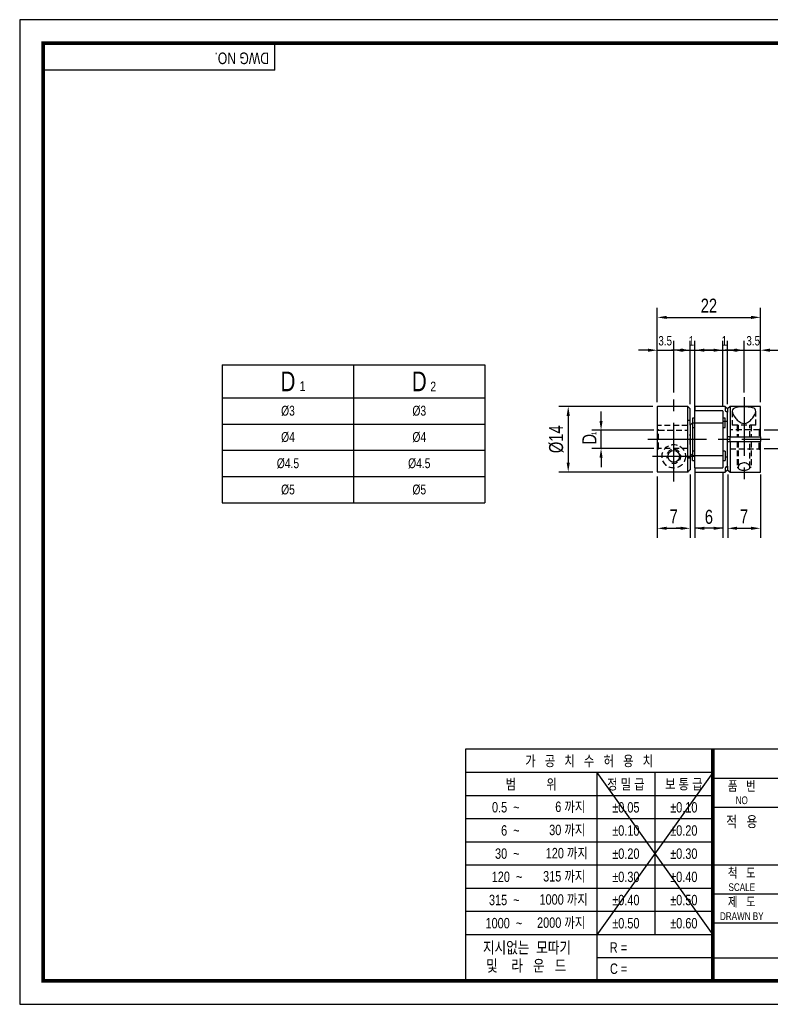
# Model space of a CAD drawing. Header units: millimetres. Extents: x 0 to 297, y 0 to 210.
# Tile 1 of 2: x 0 to 160, y 0 to 210. Entities that reach past the tile are written whole.
import ezdxf
from ezdxf.enums import TextEntityAlignment as Align

# ---------------------------------------------------------------- set-up
doc = ezdxf.new("R2010")
doc.units = ezdxf.units.MM
doc.header["$LTSCALE"] = 10
for name, pattern in [('CENTER', [2, 1.25, -0.25, 0.25, -0.25]), ('CENTER2', [1.125, 0.75, -0.125, 0.125, -0.125]), ('DASHED', [0.75, 0.5, -0.25]), ('HIDDEN', [0.375, 0.25, -0.125]), ('HIDDEN2', [0.1875, 0.125, -0.0625]), ('PHANTOM2', [1.25, 0.625, -0.125, 0.125, -0.125, 0.125, -0.125])]:
    doc.linetypes.add(name, pattern=pattern)
doc.layers.get('0').update_dxf_attribs({"linetype": 'CONTINUOUS'})
doc.layers.get('Defpoints').update_dxf_attribs({"linetype": 'CONTINUOUS'})
for name, color, linetype in [('BM', 2, 'CONTINUOUS'), ('C', 1, 'CENTER2'), ('CT', 1, 'CENTER'), ('D', 7, 'CONTINUOUS'), ('DIM', 7, 'CONTINUOUS'), ('H', 3, 'HIDDEN'), ('HD', 4, 'DASHED'), ('P', 4, 'PHANTOM2')]:
    doc.layers.add(name, color=color, linetype=linetype)
doc.styles.get("Standard").update_dxf_attribs({"font": 'Gulim.ttf', "width": 0.8, "height": 3})
doc.dimstyles.new('LIM', dxfattribs={"dimtxt": 2, "dimasz": 2, "dimexe": 2, "dimexo": 1, "dimgap": 1, "dimtad": 1, "dimdec": 3, "dimzin": 9, "dimdsep": 46, "dimtxsty": 'Standard', "dimcen": 3, "dimclrd": 1, "dimclre": 1, "dimadec": 0, "dimazin": 0, "dimtfac": 1, "dimtdec": 3, "dimtmove": 0, "dimatfit": 3, "dimfxl": 0, "dimtolj": 1, "dimtzin": 0, "dimarcsym": 0})

# ---------------------------------------------------------------- blocks, each defined once
blk = doc.blocks.new('*D19')
at = {"layer": 'Defpoints', "color": 0}
for p in [(135.98, 113.57), (142.98, 114.03), (142.98, 101.52)]:
    blk.add_point(p, dxfattribs=at)
at = {"layer": 'DIM', "color": 1, "lineweight": -2}
for p, q in [((135.98, 112.57), (135.98, 99.52)), ((142.98, 113.03), (142.98, 99.52)), ((137.98, 101.52), (140.98, 101.52))]:
    blk.add_line(p, q, dxfattribs=at)
at = {"layer": 'DIM', "color": 1}
for points in [[(137.98, 101.86), (137.98, 101.19), (135.98, 101.52)], [(140.98, 101.86), (140.98, 101.19), (142.98, 101.52)]]:
    blk.add_solid(points, dxfattribs=at)
at = {"layer": 'DIM', "color": 0, "insert": (139.48, 104.06), "char_height": 3, "attachment_point": 5}
blk.add_mtext('\\A1;7', dxfattribs=at)
blk = doc.blocks.new('*D20')
at = {"layer": 'Defpoints', "color": 0}
for p in [(157.98, 146.51), (135.98, 127.46), (157.98, 127.46)]:
    blk.add_point(p, dxfattribs=at)
at = {"layer": 'DIM', "color": 1, "lineweight": -2}
for p, q in [((135.98, 128.46), (135.98, 148.51)), ((157.98, 128.46), (157.98, 148.51)), ((137.98, 146.51), (155.98, 146.51))]:
    blk.add_line(p, q, dxfattribs=at)
at = {"layer": 'DIM', "color": 1}
for points in [[(137.98, 146.84), (137.98, 146.17), (135.98, 146.51)], [(155.98, 146.84), (155.98, 146.17), (157.98, 146.51)]]:
    blk.add_solid(points, dxfattribs=at)
at = {"layer": 'DIM', "color": 0, "insert": (146.98, 149.01), "char_height": 3, "attachment_point": 5}
blk.add_mtext('\\A1;22', dxfattribs=at)
blk = doc.blocks.new('*D21')
at = {"layer": 'Defpoints', "color": 0}
for p in [(136.03, 127.51), (116.98, 113.52), (136.03, 113.52)]:
    blk.add_point(p, dxfattribs=at)
at = {"layer": 'DIM', "color": 1, "lineweight": -2}
for p, q in [((135.03, 127.51), (114.98, 127.51)), ((116.98, 125.51), (116.98, 115.52)), ((135.03, 113.52), (114.98, 113.52))]:
    blk.add_line(p, q, dxfattribs=at)
at = {"layer": 'DIM', "color": 1}
for points in [[(116.64, 125.51), (117.31, 125.51), (116.98, 127.51)], [(116.64, 115.52), (117.31, 115.52), (116.98, 113.52)]]:
    blk.add_solid(points, dxfattribs=at)
at = {"layer": 'DIM', "color": 0, "insert": (114.44, 120.52), "char_height": 3, "attachment_point": 5, "rotation": 90}
blk.add_mtext('\\A1;%%C14', dxfattribs=at)
blk = doc.blocks.new('*D22')
at = {"layer": 'Defpoints', "color": 0}
for p in [(123.98, 122.44), (136.23, 122.44), (136.23, 118.57)]:
    blk.add_point(p, dxfattribs=at)
at = {"layer": 'DIM', "color": 1, "lineweight": -2}
for p, q in [((123.98, 124.44), (123.98, 126.44)), ((135.23, 122.44), (121.98, 122.44)), ((123.98, 118.57), (123.98, 122.44)), ((135.23, 118.57), (121.98, 118.57)), ((123.98, 116.57), (123.98, 114.57))]:
    blk.add_line(p, q, dxfattribs=at)
at = {"layer": 'DIM', "color": 1}
for points in [[(123.64, 124.44), (124.31, 124.44), (123.98, 122.44)], [(123.64, 116.57), (124.31, 116.57), (123.98, 118.57)]]:
    blk.add_solid(points, dxfattribs=at)
at = {"layer": 'DIM', "color": 0, "insert": (121.48, 120.51), "char_height": 3, "attachment_point": 5, "rotation": 90}
blk.add_mtext('\\A1;D', dxfattribs=at)
blk = doc.blocks.new('*D23')
at = {"layer": 'Defpoints', "color": 0}
for p in [(150.98, 114.01), (157.98, 114.01), (157.98, 101.52)]:
    blk.add_point(p, dxfattribs=at)
at = {"layer": 'DIM', "color": 1, "lineweight": -2}
for p, q in [((150.98, 113.01), (150.98, 99.52)), ((157.98, 113.01), (157.98, 99.52)), ((152.98, 101.52), (155.98, 101.52))]:
    blk.add_line(p, q, dxfattribs=at)
at = {"layer": 'DIM', "color": 1}
for points in [[(152.98, 101.86), (152.98, 101.19), (150.98, 101.52)], [(155.98, 101.86), (155.98, 101.19), (157.98, 101.52)]]:
    blk.add_solid(points, dxfattribs=at)
at = {"layer": 'DIM', "color": 0, "insert": (154.48, 104.06), "char_height": 3, "attachment_point": 5}
blk.add_mtext('\\A1;7', dxfattribs=at)
blk = doc.blocks.new('*D24')
at = {"layer": 'Defpoints', "color": 0}
for p in [(157.73, 122.51), (157.73, 118.51), (169.98, 118.51)]:
    blk.add_point(p, dxfattribs=at)
at = {"layer": 'DIM', "color": 1, "lineweight": -2}
for p, q in [((169.98, 124.51), (169.98, 126.51)), ((158.73, 122.51), (171.98, 122.51)), ((169.98, 122.51), (169.98, 118.51)), ((158.73, 118.51), (171.98, 118.51)), ((169.98, 116.51), (169.98, 114.51))]:
    blk.add_line(p, q, dxfattribs=at)
at = {"layer": 'DIM', "color": 1}
for points in [[(169.64, 124.51), (170.31, 124.51), (169.98, 122.51)], [(169.64, 116.51), (170.31, 116.51), (169.98, 118.51)]]:
    blk.add_solid(points, dxfattribs=at)
at = {"layer": 'DIM', "color": 0, "insert": (167.48, 120.51), "char_height": 3, "attachment_point": 5, "rotation": 90}
blk.add_mtext('\\A1;D', dxfattribs=at)

msp = doc.modelspace()

# ---------------------------------------------------------------- linework, layer by layer
for p, q in [((54.437, 199.2323), (54.437, 205)), ((54.437, 199.2323), (5, 199.2323)), ((43.2105, 136.3598), (99.2105, 136.3598)), ((43.2105, 136.3598), (43.2105, 106.9598)), ((99.2105, 136.3598), (99.2105, 106.9598)), ((43.2105, 106.9598), (99.2105, 106.9598)), ((95.0758, 54.437), (95.0758, 5)), ((147.8086, 54.437), (95.0758, 54.437)), ((292, 54.437), (147.8086, 54.437)), ((147.8086, 54.437), (147.8086, 5)), ((147.8086, 49.4295), (95.0758, 49.4295)), ((147.8086, 49.4295), (123.0901, 14.8235)), ((123.0901, 49.4295), (147.8086, 14.8235)), ((123.0901, 49.4295), (123.0901, 5)), ((135.4493, 49.4295), (135.4493, 14.8235)), ((147.8086, 48.2574), (292, 48.2574)), ((147.8086, 44.4858), (95.0758, 44.4858)), ((147.8086, 42.0778), (292, 42.0778)), ((147.8086, 39.5421), (95.0758, 39.5421)), ((147.8086, 34.5984), (95.0758, 34.5984)), ((147.8086, 29.6547), (95.0758, 29.6547)), ((147.8086, 29.7185), (292, 29.7185)), ((147.8086, 24.711), (95.0758, 24.711)), ((147.8086, 23.5389), (221.9642, 23.5389)), ((147.8086, 19.7673), (95.0758, 19.7673)), ((147.8086, 17.3593), (292, 17.3593)), ((147.8086, 14.8235), (95.0758, 14.8235)), ((147.8086, 9.8798), (123.0901, 9.8798)), ((147.8086, 9.8798), (221.9642, 9.8798))]:
    msp.add_line(p, q)
at = {"color": 4}
for p, q in [((71.2105, 136.3598), (71.2105, 106.9598)), ((43.2105, 129.3598), (99.2105, 129.3598))]:
    msp.add_line(p, q, dxfattribs=at)
at = {"color": 1}
for p, q in [((43.2105, 123.7598), (99.2105, 123.7598)), ((43.2105, 118.1598), (99.2105, 118.1598)), ((43.2105, 112.5598), (99.2105, 112.5598))]:
    msp.add_line(p, q, dxfattribs=at)
msp.add_lwpolyline([(297, 210), (0, 210), (0, 0), (297, 0)], close=True)
msp.add_lwpolyline([(292, 205, 0.8, 0.8, 0), (5, 205, 0.8, 0.8, 0), (5, 5, 0.8, 0.8, 0), (292, 5, 0.8, 0.8, 0)], format="xyseb", close=True)
at = {"const_width": 0.824}
msp.add_lwpolyline([(147.8086, 5), (147.8086, 54.437)], dxfattribs=at)
at = {"layer": 'BM', "linetype": 'Continuous'}
for p, q in [((135.9777, 127.4566), (135.9777, 113.5746)), ((142.4777, 127.5066), (136.0277, 127.5066)), ((142.4777, 113.5245), (142.4777, 127.5066)), ((142.9777, 127.0066), (142.4777, 127.5066)), ((142.9777, 123.5245), (142.9777, 127.0066)), ((143.9777, 127.4566), (143.9777, 126.5682)), ((143.9777, 126.511), (143.9777, 126.5682)), ((143.9777, 124.0066), (143.9777, 126.511)), ((150.4777, 127.5066), (144.0277, 127.5066)), ((149.9277, 126.561), (144.0277, 126.561)), ((149.9777, 126.511), (149.9777, 124.0066)), ((150.4777, 127.5066), (150.4777, 126.6118)), ((150.9777, 127.0066), (150.4777, 127.5066)), ((150.5526, 126.5252), (150.9777, 126.2636)), ((151.4777, 127.5066), (150.9777, 127.0066)), ((150.9777, 127.0066), (150.9777, 126.2636)), ((150.9777, 121.0066), (150.9777, 126.2636)), ((151.4777, 127.5066), (151.4777, 121.0066)), ((157.9277, 127.5066), (151.4777, 127.5066)), ((157.9777, 121.0066), (157.9777, 127.4566)), ((143.4028, 123.9321), (142.9777, 123.5245)), ((149.9277, 123.9566), (143.4518, 123.9566)), ((143.9777, 125.0066), (143.4777, 125.0066)), ((143.4777, 125.0066), (143.4777, 123.9566)), ((143.4777, 123.9311), (143.4777, 117.0822)), ((143.9777, 123.9566), (143.9777, 124.0066)), ((149.9777, 124.3483), (150.9777, 124.3483)), ((149.9777, 124.0066), (149.9777, 123.9066)), ((149.9777, 123.9066), (149.9777, 117.1066)), ((150.4777, 123.0066), (150.4777, 124.3483)), ((142.9777, 123.5245), (142.9777, 117.4888)), ((149.9777, 123.0066), (150.4777, 123.0066)), ((151.4777, 121.0066), (150.9777, 121.0066)), ((150.9777, 120.0066), (150.9777, 121.0066)), ((150.9777, 114.7497), (150.9777, 120.0066)), ((150.9777, 120.0066), (151.4777, 120.0066)), ((151.4777, 121.0066), (157.9277, 121.0066)), ((151.4777, 120.0066), (151.4777, 121.0066)), ((151.4777, 120.0066), (151.4777, 113.5066)), ((151.4777, 120.0066), (157.9277, 120.0066)), ((157.9777, 121.0066), (157.9277, 121.0066)), ((157.9277, 120.0066), (157.9777, 120.0066)), ((157.9777, 121.0066), (157.9777, 120.0066)), ((157.9777, 113.5566), (157.9777, 120.0066)), ((150.4777, 118.0066), (149.9777, 118.0066)), ((150.4777, 118.0066), (150.4777, 116.0066)), ((142.9777, 117.4888), (142.9777, 114.0259)), ((142.9777, 117.4888), (143.4028, 117.0811)), ((143.4518, 117.0566), (149.9277, 117.0566)), ((143.4777, 116.0066), (143.4777, 117.0566)), ((143.4777, 116.0066), (143.9777, 116.0066)), ((143.9777, 117.0066), (143.9777, 117.0566)), ((143.9777, 114.5022), (143.9777, 117.0066)), ((149.9777, 117.1066), (149.9777, 117.0066)), ((149.9777, 117.0066), (149.9777, 114.5022)), ((149.9777, 116.0066), (150.4777, 116.0066)), ((150.9777, 116.665), (150.4777, 116.665)), ((142.4777, 113.5245), (136.0277, 113.5245)), ((143.9777, 114.4451), (143.9777, 114.5022)), ((143.9777, 114.4451), (143.9777, 113.5566)), ((144.0277, 114.4522), (149.9277, 114.4522)), ((144.0277, 113.5066), (150.4777, 113.5066)), ((150.4777, 114.4014), (150.4777, 113.5066)), ((150.4777, 113.5066), (150.9777, 114.0066)), ((150.9777, 114.7497), (150.5526, 114.488)), ((150.9777, 114.7497), (150.9777, 114.0066)), ((150.9777, 114.0066), (151.4777, 113.5066)), ((151.4777, 113.5066), (157.9277, 113.5066))]:
    msp.add_line(p, q, dxfattribs=at)
at = {"layer": 'BM', "linetype": 'HIDDEN2'}
for p, q in [((150.9777, 126.2636), (150.5526, 126.5252)), ((143.4777, 123.9566), (143.4777, 123.9311)), ((142.9777, 119.399), (142.9777, 121.6142)), ((143.4518, 117.0566), (143.4518, 117.0566)), ((143.4777, 117.0566), (143.4777, 117.0822)), ((150.5526, 114.488), (150.9777, 114.7497))]:
    msp.add_line(p, q, dxfattribs=at)
at = {"layer": 'BM'}
for p, q in [((143.9777, 121.6709), (143.9777, 123.9566)), ((150.4777, 125.0066), (149.9777, 125.0066)), ((150.4777, 124.3483), (150.4777, 125.0066)), ((143.4777, 123.0066), (143.9777, 123.0066)), ((143.9777, 119.3423), (143.9777, 121.6709)), ((143.9777, 118.0066), (143.4777, 118.0066)), ((143.9777, 117.0566), (143.9777, 119.3423))]:
    msp.add_line(p, q, dxfattribs=at)
at = {"layer": 'BM', "linetype": 'Continuous'}
msp.add_circle((139.4821, 116.8747), 1.25, dxfattribs=at)
for centre, radius, start, end in [((136.0277, 127.4566), 0.05, 90, 180), ((144.0277, 127.4566), 0.05, 90, 180), ((144.0277, 126.511), 0.05, 90, 180), ((149.9277, 126.511), 0.05, 0, 90), ((157.9277, 127.4566), 0.05, 0, 90), ((149.9277, 123.9066), 0.05, 0, 90), ((149.9277, 117.1066), 0.05, 270, 0), ((136.0278, 113.5746), 0.0501, 179.923579, 269.928827), ((144.0277, 114.5022), 0.05, 180, 270), ((144.0277, 113.5566), 0.05, 180, 270), ((149.9277, 114.5022), 0.05, 270, 0), ((150.6378, 114.3387), 0.1719, 119.703629, 158.60622), ((157.9277, 113.5566), 0.05, 270, 0)]:
    msp.add_arc(centre, radius, start, end, dxfattribs=at)
at = {"layer": 'BM', "color": 1, "linetype": 'HIDDEN2'}
msp.add_arc((139.4821, 116.8747), 1.5, 255, 195, dxfattribs=at)
at = {"layer": 'BM', "linetype": 'HIDDEN2'}
for start, end in [(86.702089, 91.887106), (351.004991, 0), (0, 2.248494)]:
    msp.add_arc((139.4821, 116.8747), 1.25, start, end, dxfattribs=at)
at = {"layer": 'BM', "linetype": 'Continuous'}
for points, knots in [([(150.4777, 126.6118), (150.4777, 126.6096), (150.4783, 126.6069), (150.4794, 126.6038), (150.4806, 126.6008), (150.4822, 126.5975), (150.4841, 126.5941), (150.4869, 126.5893), (150.4903, 126.5843), (150.494, 126.5794), (150.4991, 126.5726), (150.5049, 126.566), (150.5108, 126.5598), (150.5182, 126.5519), (150.5261, 126.5447), (150.5338, 126.5384), (150.5402, 126.5333), (150.5466, 126.5287), (150.5526, 126.5252)], [0, 0, 0, 0, 0.10153267, 0.10153267, 0.10153267, 0.20224021, 0.20224021, 0.20224021, 0.34440262, 0.34440262, 0.34440262, 0.54187785, 0.54187785, 0.54187785, 0.79188149, 0.79188149, 0.79188149, 1, 1, 1, 1]), ([(151.9733, 126.4907), (151.9733, 126.8774), (152.2437, 127.1414), (153.3069, 127.4027), (154.0824, 127.4277), (155.5528, 127.3934), (156.2222, 127.3246), (156.9712, 126.9027), (157.0429, 126.5386), (156.7714, 125.67), (156.4565, 125.164), (155.7755, 124.4585), (155.5115, 124.2305), (154.8752, 123.9067), (154.4843, 123.8366), (153.7659, 124.017), (153.4649, 124.2221), (152.9552, 124.6612), (152.74, 124.9053), (152.2047, 125.6233), (151.9733, 126.104), (151.9733, 126.4907)], [0, 0, 0, 0, 0.125, 0.125, 0.25, 0.25, 0.375, 0.375, 0.5, 0.5, 0.625, 0.625, 0.6875, 0.6875, 0.75, 0.75, 0.8125, 0.8125, 0.875, 0.875, 1, 1, 1, 1]), ([(143.4777, 123.9311), (143.4777, 123.935), (143.4771, 123.9386), (143.476, 123.9417), (143.4749, 123.9447), (143.4732, 123.9473), (143.4713, 123.9494), (143.4686, 123.9523), (143.4651, 123.9542), (143.4614, 123.9553), (143.4563, 123.9569), (143.4505, 123.957), (143.4446, 123.9559), (143.4372, 123.9546), (143.4293, 123.9514), (143.4216, 123.9468), (143.4152, 123.943), (143.4088, 123.938), (143.4028, 123.9321)], [0, 0, 0, 0, 0.10153267, 0.10153267, 0.10153267, 0.20224021, 0.20224021, 0.20224021, 0.34440262, 0.34440262, 0.34440262, 0.54187785, 0.54187785, 0.54187785, 0.79188149, 0.79188149, 0.79188149, 1, 1, 1, 1]), ([(143.4028, 117.0811), (143.4084, 117.0756), (143.4143, 117.071), (143.4202, 117.0673), (143.4274, 117.0628), (143.4347, 117.0596), (143.4418, 117.0579), (143.448, 117.0565), (143.454, 117.0562), (143.4595, 117.0574), (143.4633, 117.0582), (143.4669, 117.0599), (143.4699, 117.0625), (143.4722, 117.0645), (143.4741, 117.0672), (143.4755, 117.0704), (143.4767, 117.0732), (143.4774, 117.0764), (143.4776, 117.0799), (143.4777, 117.0806), (143.4777, 117.0814), (143.4777, 117.0822)], [0, 0, 0, 0, 0.19258605, 0.19258605, 0.19258605, 0.42644431, 0.42644431, 0.42644431, 0.63057895, 0.63057895, 0.63057895, 0.77443466, 0.77443466, 0.77443466, 0.88566541, 0.88566541, 0.88566541, 0.98006532, 0.98006532, 0.98006532, 1, 1, 1, 1]), ([(153.2233, 114.5225), (153.2233, 114.7098), (153.3324, 114.9182), (153.7308, 115.2946), (154.0457, 115.468), (154.7565, 115.5079), (155.1048, 115.361), (155.5539, 115.0009), (155.6887, 114.7874), (155.7464, 114.4064), (155.665, 114.2358), (155.2447, 113.9974), (154.9056, 113.933), (154.1926, 113.9173), (153.827, 113.966), (153.3435, 114.1747), (153.2233, 114.3353), (153.2233, 114.5225)], [0, 0, 0, 0, 0.125, 0.125, 0.25, 0.25, 0.375, 0.375, 0.5, 0.5, 0.625, 0.625, 0.75, 0.75, 0.875, 0.875, 1, 1, 1, 1])]:
    msp.add_open_spline(points, degree=3, knots=knots, dxfattribs=at)
msp.add_open_spline([(142.9777, 114.0259), (142.8111, 113.8587), (142.6444, 113.6916), (142.4777, 113.5245)], degree=3, dxfattribs=at)
at = {"layer": 'C'}
msp.add_line((147.8086, 49.4295), (147.8086, 49.3961), dxfattribs=at)
at = {"layer": 'CT'}
for p, q in [((139.4821, 111.5245), (139.4821, 129.5066)), ((154.4733, 129.5066), (154.4733, 111.5066)), ((133.9777, 120.5156), (159.9777, 120.5156)), ((134.9821, 116.8747), (143.9777, 116.8747))]:
    msp.add_line(p, q, dxfattribs=at)
at = {"layer": 'DIM', "color": 1}
for p, q in [((135.9777, 128.4566), (135.9777, 141.5066)), ((139.4821, 130.5066), (139.4821, 141.5066)), ((142.9777, 128.0066), (142.9777, 141.5066)), ((143.9777, 126.0066), (143.9777, 141.5066)), ((149.9777, 127.511), (149.9777, 141.5066)), ((150.9777, 128.0066), (150.9777, 141.5066)), ((154.4733, 130.5066), (154.4733, 141.5066)), ((157.9777, 128.4566), (157.9777, 141.5066)), ((133.9777, 139.5066), (131.9777, 139.5066)), ((135.9777, 139.5066), (139.4821, 139.5066)), ((140.9777, 139.5066), (138.9777, 139.5066)), ((141.4821, 139.5066), (153.5774, 139.5066)), ((142.9777, 139.5066), (143.9777, 139.5066)), ((145.9777, 139.5066), (150.4539, 139.5066)), ((147.9777, 139.5066), (145.9777, 139.5066)), ((149.9777, 139.5066), (150.9777, 139.5066)), ((152.4733, 139.5066), (150.4733, 139.5066)), ((152.9777, 139.5066), (157.4539, 139.5066)), ((154.4733, 139.5066), (157.9777, 139.5066)), ((159.9777, 139.5066), (162.2061, 139.5066)), ((143.9777, 113.5022), (143.9777, 99.5245)), ((149.9777, 113.5022), (149.9777, 99.5245)), ((141.9777, 101.5245), (139.9777, 101.5245)), ((149.9777, 101.5245), (143.9777, 101.5245)), ((151.9777, 101.5245), (153.9777, 101.5245))]:
    msp.add_line(p, q, dxfattribs=at)
for points in [[(133.9777, 139.8399), (133.9777, 139.1733), (135.9777, 139.5066)], [(141.4821, 139.8399), (141.4821, 139.1733), (139.4821, 139.5066)], [(140.9777, 139.8399), (140.9777, 139.1733), (142.9777, 139.5066)], [(145.9777, 139.8399), (145.9777, 139.1733), (143.9777, 139.5066)], [(147.9777, 139.8399), (147.9777, 139.1733), (149.9777, 139.5066)], [(152.9777, 139.8399), (152.9777, 139.1733), (150.9777, 139.5066)], [(152.4733, 139.8399), (152.4733, 139.1733), (154.4733, 139.5066)], [(159.9777, 139.8399), (159.9777, 139.1733), (157.9777, 139.5066)], [(145.9777, 101.8578), (145.9777, 101.1912), (143.9777, 101.5245)], [(147.9777, 101.8578), (147.9777, 101.1912), (149.9777, 101.5245)]]:
    msp.add_solid(points, dxfattribs=at)
at = {"layer": 'H'}
msp.add_line((147.8086, 49.3128), (147.8086, 49.2711), dxfattribs=at)
at = {"layer": 'HD', "linetype": 'HIDDEN2'}
for p, q in [((151.9733, 126.4907), (151.9733, 123.5066)), ((156.9733, 123.5066), (156.9733, 126.4896)), ((142.9777, 124.5066), (142.4777, 124.5066)), ((142.4777, 123.4647), (135.9777, 123.4647)), ((136.2277, 122.4431), (135.9777, 122.7004)), ((136.2277, 122.4431), (142.4777, 122.4431)), ((136.2277, 118.5701), (136.2277, 122.4431)), ((157.7277, 122.5066), (151.4777, 122.5066)), ((156.9733, 123.5066), (151.9733, 123.5066)), ((153.2233, 123.5066), (153.2233, 121.0066)), ((155.7233, 121.0066), (155.7233, 123.5066)), ((157.9777, 122.7566), (157.7277, 122.5066)), ((157.7277, 122.5066), (157.7277, 121.0066)), ((153.2233, 120.0066), (153.2233, 114.5225)), ((155.7233, 114.5235), (155.7233, 120.0066)), ((157.7277, 118.5066), (157.7277, 120.0066)), ((135.9777, 118.3129), (136.2277, 118.5701)), ((142.4777, 118.5701), (136.2277, 118.5701)), ((151.4777, 118.5066), (157.7277, 118.5066)), ((157.7277, 118.5066), (157.9777, 118.2566)), ((142.9777, 116.538), (142.4777, 116.538)), ((142.4777, 116.538), (142.9777, 116.538)), ((152.9733, 114.5225), (153.2233, 114.5225)), ((155.9733, 114.5235), (155.7233, 114.5235))]:
    msp.add_line(p, q, dxfattribs=at)
at = {"layer": 'HD', "color": 1, "linetype": 'HIDDEN2'}
for p, q in [((152.9733, 123.5066), (152.9733, 121.0066)), ((155.9733, 123.5066), (155.9733, 121.0066)), ((152.9733, 120.0066), (152.9733, 114.5225)), ((155.9733, 120.0066), (155.9733, 114.5235))]:
    msp.add_line(p, q, dxfattribs=at)
at = {"layer": 'HD', "linetype": 'HIDDEN2'}
msp.add_circle((139.4821, 116.8747), 2.5, dxfattribs=at)
at = {"layer": 'P'}
msp.add_line((147.8086, 49.221), (147.8086, 49.1627), dxfattribs=at)

# ---------------------------------------------------------------- texts
for s, insert, char_height, width, attachment_point in [('D', (57.2105, 132.8598), 4.2, 28, 5), ('D', (85.2105, 132.8598), 4.2, 28, 5), ('1', (59.7063, 132.8847), 2.1, 6.3, 1), ('2', (87.5767, 132.8042), 2.1, 3.36, 1), ('%%c3', (57.2105, 126.5598), 2.1, 28, 5), ('%%c3', (85.2105, 126.5598), 2.1, 28, 5), ('%%c4', (57.2105, 120.9598), 2.1, 28, 5), ('%%c4', (85.2105, 120.9598), 2.1, 28, 5), ('%%c4.5', (57.2105, 115.3598), 2.1, 28, 5), ('%%c4.5', (85.2105, 115.3598), 2.1, 28, 5), ('%%c5', (57.2105, 109.7598), 2.1, 28, 5), ('%%c5', (85.2105, 109.7598), 2.1, 28, 5)]:
    msp.add_mtext(s, dxfattribs=dict(insert=insert, char_height=char_height, width=width, attachment_point=attachment_point))
at = {"layer": 'D', "width": 0.8}
msp.add_text('DWG NO.', height=2.47185, rotation=180, dxfattribs=at).set_placement((53.1681, 203.0007))
for s, height, p in [('가   공   치   수   허   용   치', 2.224667, (121.4422, 51.9333)), ('범          위', 2.224667, (109.0829, 46.9576)), ('정 밀 급', 2.22467, (129.2697, 46.9576)), ('보 통 급', 2.22467, (141.629, 46.9576)), ('품   번', 2.05988, (153.9882, 46.6095)), ('NO', 1.6479, (153.9882, 43.5197)), ('%%p0.05', 2.22467, (129.2697, 42.0139)), ('%%p0.10', 2.22467, (141.629, 42.0139)), ('적   용', 2.30706, (153.9882, 38.988)), ('%%p0.10', 2.22467, (129.2697, 37.0702)), ('%%p0.20', 2.22467, (141.629, 37.0702)), ('%%p0.20', 2.22467, (129.2697, 32.1265)), ('%%p0.30', 2.22467, (141.629, 32.1265)), ('척   도', 2.05988, (153.9882, 28.0706)), ('%%p0.30', 2.22467, (129.2697, 27.1828)), ('%%p0.40', 2.22467, (141.629, 27.1828)), ('SCALE', 1.6479, (153.9882, 24.9808)), ('%%p0.40', 2.22467, (129.2697, 22.2391)), ('%%p0.50', 2.22467, (141.629, 22.2391)), ('제   도', 2.05988, (153.9882, 21.891)), ('%%p0.50', 2.22467, (129.2697, 17.2954)), ('%%p0.60', 2.22467, (141.629, 17.2954))]:
    msp.add_text(s, height=height, dxfattribs=at).set_placement(p, align=Align.MIDDLE)
msp.add_text('DRAWN BY', height=1.6479, dxfattribs=at).set_placement((153.9882, 17.9772), align=Align.CENTER)
at = {"layer": 'D', "linetype": 'ByBlock', "width": 0.8}
for s, height, p in [('지시없는  모따기', 2.47185, (98.783, 10.8675)), ('및    라   운   드', 2.471852, (99.4623, 6.9968))]:
    msp.add_text(s, height=height, dxfattribs=at).set_placement(p)
at = {"layer": 'D', "width": 0.8}
for s, p in [('R = ', (125.8389, 10.9999)), ('C = ', (125.878, 6.4776))]:
    msp.add_text(s, height=2.22467, dxfattribs=at).set_placement(p)
at = {"layer": 'D', "char_height": 2.22467, "attachment_point": 6}
for s, insert, width in [('0.5  ~', (106.6111, 42.0139), 8.231062), ('6 까지', (120.6182, 42.0139), 9.803532), ('6  ~', (106.6111, 37.0702), 8.231022), ('30 까지', (120.6182, 37.0702), 9.803491), ('120 까지', (121.1758, 32.1265), 12.652424), ('30  ~', (106.6111, 32.1265), 8.231022), ('120  ~', (107.1976, 27.1828), 8.937991), ('315 까지', (120.6182, 27.1828), 12.097781), ('315  ~', (106.6111, 22.2391), 9.885083), ('1000 까지', (121.1426, 22.2391), 13.382285), ('2000 까지', (120.6182, 17.2954), 12.974319), ('1000  ~', (107.1704, 17.2954), 14.528725)]:
    msp.add_mtext(s, dxfattribs=dict(at, insert=insert, width=width))
at = {"layer": 'DIM', "attachment_point": 5}
for s, insert, char_height in [('3.5', (137.6556, 141.5066), 2), ('3.5', (156.4284, 141.5066), 2), ('\\A1;1', (143.2517, 141.5066), 2), ('\\A1;1', (150.2712, 141.5066), 2), ('\\A1;6', (146.9777, 103.9483), 3)]:
    msp.add_mtext(s, dxfattribs=dict(at, insert=insert, char_height=char_height))
at = {"layer": 'DIM', "insert": (121.9387, 121.4173), "char_height": 1, "width": 3.9, "attachment_point": 1, "rotation": 90}
msp.add_mtext('1', dxfattribs=at)

# ---------------------------------------------------------------- dimensions: what is measured, and where the dimension line sits
at = {"layer": 'DIM'}
for base, p1, p2, picture, middle in [((157.9777, 146.5066), (135.9777, 127.4566), (157.9777, 127.4566), '*D20', (146.9777, 149.0106)), ((142.9777, 101.5245), (135.9777, 113.5746), (142.9777, 114.0259), '*D19', (139.4777, 104.0624)), ((157.9777, 101.5245), (150.9777, 114.0066), (157.9777, 114.0066), '*D23', (154.4777, 104.0624))]:
    dim = msp.add_linear_dim(base=base, p1=p1, p2=p2, dimstyle='LIM', dxfattribs=at)
    dim.commit()
    dim.dimension.update_dxf_attribs({"geometry": picture, "text_midpoint": middle})
for base, p1, p2, text, picture, middle in [((116.9777, 113.5245), (136.0277, 127.5066), (136.0277, 113.5245), '%%C14', '*D21', (114.4358, 120.5156)), ((123.9777, 122.4431), (136.2277, 118.5701), (136.2277, 122.4431), 'D', '*D22', (121.4757, 120.5066)), ((169.9777, 118.5066), (157.7277, 122.5066), (157.7277, 118.5066), 'D', '*D24', (167.4757, 120.5066))]:
    dim = msp.add_linear_dim(base=base, p1=p1, p2=p2, angle=90, text=text, dimstyle='LIM', dxfattribs=at)
    dim.commit()
    dim.dimension.update_dxf_attribs({"geometry": picture, "text_midpoint": middle})

doc.saveas('drawing.dxf')
